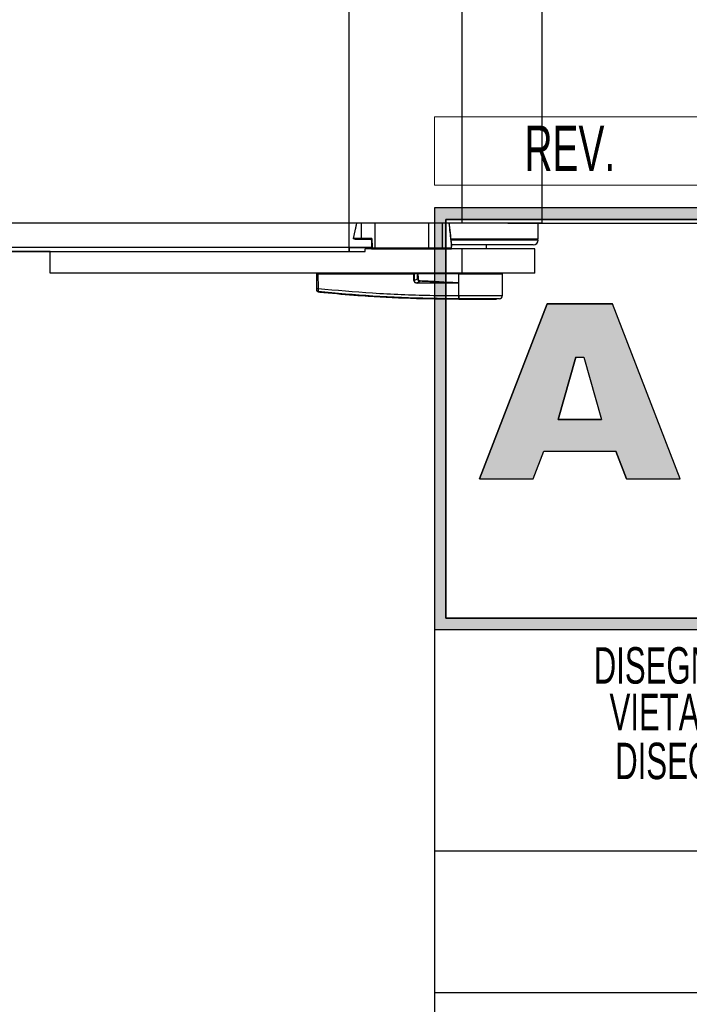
# Model space of a CAD drawing. Header units: millimetres. Extents: x 0 to 420, y 0 to 297.
# Tile 2 of 22: x 197 to 226, y 30 to 73. Entities that reach past the tile are written whole.
import ezdxf
from ezdxf.enums import TextEntityAlignment as Align

# ---------------------------------------------------------------- set-up
doc = ezdxf.new("R2010")
doc.units = ezdxf.units.MM
doc.layers.add('CARTIGLIO', color=140, linetype='Continuous')
doc.layers.add('QUOTE', color=174, linetype='Continuous')
doc.styles.add('SLDTEXTSTYLE0', font='TXT', dxfattribs={"width": 0.6382978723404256})
doc.styles.add('SLDTEXTSTYLE1', font='TXT', dxfattribs={"width": 0.675})
doc.styles.add('SLDTEXTSTYLE3', font='TXT', dxfattribs={"width": 0.75})
doc.dimstyles.new('SLDDIMSTYLE0', dxfattribs={"dimtxt": 3, "dimasz": 3, "dimexe": 0, "dimexo": 0.0625, "dimgap": 0.75, "dimtad": 1, "dimlfac": 14.10467855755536, "dimrnd": 1e-09, "dimzin": 12, "dimdsep": 46, "dimtxsty": 'SLDTEXTSTYLE3', "dimsah": 1, "dimcen": 0.09, "dimadec": 0, "dimazin": 3, "dimtfac": 1, "dimtdec": 3, "dimtofl": 0, "dimtmove": 0, "dimatfit": 3, "dimfxl": 0, "dimfrac": 2, "dimtolj": 1, "dimtzin": 12, "dimarcsym": 0})

# ---------------------------------------------------------------- blocks, each defined once
blk = doc.blocks.new('SW_NOTE_0_16')
at = {"layer": 'CARTIGLIO', "color": 0, "insert": (21.07265624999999, 5.800804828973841), "char_height": 4.500000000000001, "attachment_point": 2, "style": 'SLDTEXTSTYLE1'}
blk.add_mtext('CONFIDENZIALE', dxfattribs=at)
blk = doc.blocks.new('SW_NOTE_0_17')
at = {"layer": 'CARTIGLIO', "color": 0, "insert": (28.04255319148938, 2.062508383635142), "char_height": 1.6, "attachment_point": 2, "style": 'SLDTEXTSTYLE0'}
blk.add_mtext('DISEGNO ESEGUITO CON CAD NON SONO AMMESSE VARIAZIONI', dxfattribs=at)
blk = doc.blocks.new('SW_NOTE_0_18')
at = {"layer": 'CARTIGLIO', "color": 0, "insert": (27.3404255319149, 2.062508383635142), "char_height": 1.6, "attachment_point": 2, "style": 'SLDTEXTSTYLE0'}
blk.add_mtext('VIETATO RIPRODURRE O COMUNICARNE A TERZI IL CONTENUTO.', dxfattribs=at)
blk = doc.blocks.new('SW_NOTE_0_21')
at = {"layer": 'CARTIGLIO', "color": 0, "char_height": 1.6, "attachment_point": 2, "style": 'SLDTEXTSTYLE0'}
for s, insert in [('ALUSIC srl', (25.45120500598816, 2.062508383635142)), ("DISEGNO DI PROPRIETA'", (10.27659574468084, 2.062508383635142)), (". A TERMINI DI LEGGE E'", (39.41078027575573, 2.062508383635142))]:
    blk.add_mtext(s, dxfattribs=dict(at, insert=insert))
blk = doc.blocks.new('SW_NOTE_0_27')
at = {"layer": 'CARTIGLIO', "color": 0, "insert": (2.340425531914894, 2.578135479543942), "char_height": 2, "attachment_point": 2, "style": 'SLDTEXTSTYLE0'}
blk.add_mtext('REV.', dxfattribs=at)
blk = doc.blocks.new('Cartiglio ALUSIC')
at = {"layer": 'CARTIGLIO'}
h = blk.add_hatch(color=256, dxfattribs=at)
h.paths.add_polyline_path([(113.971100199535, 149.9990413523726), (113.971100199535, 131.4990413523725), (158.971100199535, 131.4990413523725), (158.971100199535, 149.9990413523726)], flags=0)
h.paths.add_polyline_path([(114.471100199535, 131.9990413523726), (114.471100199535, 149.4990413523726), (158.471100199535, 149.4990413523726), (158.471100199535, 131.9990413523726)], flags=0)
h = blk.add_hatch(color=256, dxfattribs=at)
h.paths.add_polyline_path([(118.292263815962, 138.1064632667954), (118.7611454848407, 139.3206628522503), (121.9303757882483, 139.3206628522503), (122.3992574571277, 138.1064632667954), (124.7510688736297, 138.1064632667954), (121.7833115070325, 145.7916640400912), (118.9082097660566, 145.7916640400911), (115.9404523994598, 138.1064632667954)], flags=0)
h.paths.add_polyline_path([(119.3961687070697, 140.7216809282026), (120.1708764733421, 143.4547391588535), (120.5206447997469, 143.4547391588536), (121.2953525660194, 140.721680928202)], flags=0)
at = {"color": 161, "linetype": 'Continuous', "lineweight": 18}
for p, q in [((113.971100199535, 150.9990413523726), (113.971100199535, 153.9990413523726)), ((113.971100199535, 153.9990413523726), (313.621100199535, 153.9990413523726)), ((113.971100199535, 150.9990413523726), (313.621100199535, 150.9990413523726))]:
    blk.add_line(p, q, dxfattribs=at)
at = {"layer": 'CARTIGLIO'}
for p, q in [((113.971100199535, 149.9990413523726), (113.971100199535, 131.4990413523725)), ((113.971100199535, 149.9990413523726), (113.971100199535, 94.99904135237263)), ((173.971100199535, 149.9990413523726), (113.971100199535, 149.9990413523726)), ((158.971100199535, 149.9990413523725), (113.971100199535, 149.9990413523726)), ((113.971100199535, 149.9990413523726), (113.971100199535, 131.4990413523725)), ((113.971100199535, 149.9990413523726), (113.971100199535, 115.5498549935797)), ((114.471100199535, 131.9990413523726), (114.471100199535, 149.4990413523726)), ((114.471100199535, 149.4990413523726), (114.471100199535, 131.9990413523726)), ((114.471100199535, 149.4990413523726), (158.471100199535, 149.4990413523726)), ((158.471100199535, 149.4990413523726), (114.471100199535, 149.4990413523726)), ((118.9082097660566, 145.7916640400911), (115.9404523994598, 138.1064632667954)), ((115.9404523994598, 138.1064632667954), (118.9082097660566, 145.7916640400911)), ((121.7833115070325, 145.7916640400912), (118.9082097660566, 145.7916640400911)), ((118.9082097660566, 145.7916640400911), (121.7833115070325, 145.7916640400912)), ((124.7510688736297, 138.1064632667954), (121.7833115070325, 145.7916640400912)), ((124.7510688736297, 138.1064632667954), (121.7833115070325, 145.7916640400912)), ((119.3961687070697, 140.7216809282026), (120.1708764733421, 143.4547391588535)), ((120.1708764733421, 143.4547391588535), (119.3961687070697, 140.7216809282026)), ((120.1708764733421, 143.4547391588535), (120.5206447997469, 143.4547391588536)), ((120.1708764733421, 143.4547391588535), (120.5206447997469, 143.4547391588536)), ((120.5206447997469, 143.4547391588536), (121.2953525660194, 140.721680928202)), ((120.5206447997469, 143.4547391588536), (121.2953525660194, 140.721680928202)), ((121.2953525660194, 140.721680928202), (119.3961687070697, 140.7216809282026)), ((119.3961687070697, 140.7216809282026), (121.2953525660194, 140.721680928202)), ((118.292263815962, 138.1064632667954), (118.7611454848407, 139.3206628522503)), ((118.292263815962, 138.1064632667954), (118.7611454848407, 139.3206628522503)), ((118.7611454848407, 139.3206628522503), (121.9303757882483, 139.3206628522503)), ((118.7611454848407, 139.3206628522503), (121.9303757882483, 139.3206628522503)), ((122.3992574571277, 138.1064632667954), (121.9303757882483, 139.3206628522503)), ((121.9303757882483, 139.3206628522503), (122.3992574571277, 138.1064632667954)), ((115.9404523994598, 138.1064632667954), (118.292263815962, 138.1064632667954)), ((115.9404523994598, 138.1064632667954), (118.292263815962, 138.1064632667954)), ((122.3992574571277, 138.1064632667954), (124.7510688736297, 138.1064632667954)), ((122.3992574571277, 138.1064632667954), (124.7510688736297, 138.1064632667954)), ((158.471100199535, 131.9990413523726), (114.471100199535, 131.9990413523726)), ((114.471100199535, 131.9990413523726), (158.471100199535, 131.9990413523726)), ((113.971100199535, 131.4990413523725), (158.971100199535, 131.4990413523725)), ((113.971100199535, 131.4990413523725), (173.971100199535, 131.4990413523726)), ((173.971100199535, 121.7636603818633), (113.971100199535, 121.7636603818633)), ((173.971100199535, 115.5498549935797), (113.971100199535, 115.5498549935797))]:
    blk.add_line(p, q, dxfattribs=at)
at = {"layer": 'CARTIGLIO', "color": 140}
for name, p in [('SW_NOTE_0_27', (117.5683224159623, 151.0374199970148)), ('SW_NOTE_0_21', (118.9711016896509, 128.6603244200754)), ('SW_NOTE_0_18', (116.3533271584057, 126.6141659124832)), ('SW_NOTE_0_17', (115.6355512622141, 124.4682551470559)), ('SW_NOTE_0_16', (122.2362996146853, 115.4679531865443))]:
    blk.add_blockref(name, p, dxfattribs=at)
at = {"layer": 'CARTIGLIO', "color": 140, "style": 'SLDTEXTSTYLE0', "width": 0.6382978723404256}
for tag, height, p in [('AUTOATTR1', 3.5, (223.449403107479, 133.7003798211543)), ('AUTOATTR2', 3.5, (222.0882892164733, 127.4217635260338)), ('AUTOATTR11', 3.5, (222.8622803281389, 121.4105734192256)), ('AUTOATTR8', 4, (219.2444208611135, 110.0025032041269)), ('AUTOATTR9', 4, (218.1221976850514, 100.4234402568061)), ('AUTOATTR0', 4, (249.0325362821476, 100.3118048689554))]:
    blk.add_attdef(tag, text='', height=height, dxfattribs=at).set_placement(p, align=Align.TOP_CENTER)
at = {"layer": 'CARTIGLIO', "color": 140}
for tag in ['AUTOATTR13', 'AUTOATTR12', 'AUTOATTR10', 'AUTOATTR7', 'AUTOATTR6', 'AUTOATTR5', 'AUTOATTR4', 'AUTOATTR3']:
    blk.add_attdef(tag, (0, 0), '', height=4, dxfattribs=at)
blk = doc.blocks.new('_D_1')
at = {"layer": 'QUOTE'}
for p, q in [((218.3897457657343, 135.4046294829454), (229.4895780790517, 135.4046294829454)), ((227.4895780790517, 135.4046294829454), (227.4895780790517, 64.50616866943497)), ((218.3897457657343, 64.50616866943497), (229.4895780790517, 64.50616866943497))]:
    blk.add_line(p, q, dxfattribs=at)
for points in [[(227.4895780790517, 135.4046294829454), (226.9895780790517, 132.4046294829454), (227.9895780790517, 132.4046294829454)], [(227.4895780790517, 64.50616866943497), (227.9895780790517, 67.50616866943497), (226.9895780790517, 67.50616866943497)]]:
    blk.add_solid(points, dxfattribs=at)
at = {"layer": 'QUOTE', "insert": (223.6223747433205, 95.52206566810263), "char_height": 3, "attachment_point": 1, "rotation": 90.00000000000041, "style": 'SLDTEXTSTYLE3'}
blk.add_mtext('1000', dxfattribs=at)

msp = doc.modelspace()

# ---------------------------------------------------------------- linework, layer by layer
at = {"color": 7, "linetype": 'Continuous'}
for p, q in [((211.4268535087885, 63.26544560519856), (211.4268535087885, 136.6453525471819)), ((65.376024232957, 63.26544560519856), (211.4268535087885, 63.26544560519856))]:
    msp.add_line(p, q, dxfattribs=at)
at = {"color": 7, "linetype": 'Continuous', "lineweight": 25}
for p, q in [((216.3897457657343, 64.50616866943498), (216.3897457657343, 135.4046294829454)), ((219.899219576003, 64.50616866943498), (219.899219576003, 135.4046294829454)), ((216.3897457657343, 64.50616866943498), (60.41313197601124, 64.50616866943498)), ((211.626006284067, 63.83325196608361), (211.760261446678, 64.50616866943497)), ((211.7483135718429, 64.50616866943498), (211.6884285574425, 64.20601167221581)), ((211.9590929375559, 64.50616866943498), (211.9580653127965, 63.83325196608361)), ((212.5728913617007, 63.40786120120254), (212.5745686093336, 64.50616866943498)), ((214.9065480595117, 64.50616866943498), (214.9082253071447, 63.40786120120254)), ((215.5237009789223, 63.40786120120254), (215.5220237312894, 64.50616866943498)), ((219.899219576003, 64.50616866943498), (216.3897457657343, 64.50616866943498)), ((219.7219734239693, 63.79718406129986), (219.7233635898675, 64.50616866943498)), ((215.883067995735, 63.95389766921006), (215.8757205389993, 64.01527652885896)), ((215.9318367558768, 63.5464953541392), (215.883067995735, 63.95389766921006)), ((211.9580653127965, 63.83325196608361), (211.626006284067, 63.83325196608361)), ((211.8715430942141, 63.7971840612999), (211.9642200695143, 63.7971840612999)), ((211.9642200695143, 63.7971840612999), (212.3965991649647, 63.7971840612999)), ((212.4152930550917, 63.76385658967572), (212.4166977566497, 63.76245913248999)), ((212.4228397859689, 63.48066925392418), (212.4277673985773, 63.76297199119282)), ((212.4277673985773, 63.76297199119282), (212.4309166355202, 63.76297199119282)), ((219.7219734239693, 63.79718406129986), (215.9013705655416, 63.79718406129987)), ((219.7219734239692, 63.76173483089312), (215.9045428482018, 63.76173483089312)), ((219.5092780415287, 63.54903944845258), (215.9255662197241, 63.54903944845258)), ((216.6416279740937, 63.79718406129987), (216.6416279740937, 63.76173483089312)), ((217.280038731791, 63.79009421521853), (216.6416279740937, 63.79009421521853)), ((217.3266223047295, 63.79718406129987), (217.3266223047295, 63.76173483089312)), ((217.4532226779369, 63.37179329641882), (217.4532226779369, 63.54903944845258)), ((219.473828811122, 63.76173483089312), (219.473828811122, 63.79718406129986)), ((62.89457810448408, 63.44269175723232), (212.4242088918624, 63.44269175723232)), ((198.3106382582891, 63.26544560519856), (78.4922394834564, 63.26544560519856)), ((198.3106382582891, 62.30831638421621), (198.3106382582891, 63.2654456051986)), ((198.3106382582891, 63.2654456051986), (212.1358381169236, 63.26544560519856)), ((211.4268535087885, 63.44269175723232), (211.4268535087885, 63.26544560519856)), ((211.4268535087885, 63.42851206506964), (212.3643716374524, 63.42851206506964)), ((212.1358381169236, 63.26544560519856), (212.1358381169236, 63.37179329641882)), ((212.4341720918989, 63.37179329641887), (212.1358381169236, 63.37179329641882)), ((212.3631759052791, 63.44269175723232), (212.3629499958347, 63.43622058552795)), ((212.3990017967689, 63.44269175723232), (212.3983938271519, 63.40786120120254)), ((212.4215365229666, 63.4060053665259), (212.4221768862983, 63.44269175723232)), ((212.4576940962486, 63.4060053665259), (212.4215365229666, 63.4060053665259)), ((212.4558539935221, 63.37179329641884), (212.4341720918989, 63.37179329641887)), ((212.4558539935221, 63.37179329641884), (212.4853841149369, 63.37179329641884)), ((212.4576307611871, 63.40786263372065), (212.4576940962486, 63.4060053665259)), ((212.4853841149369, 63.37179329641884), (212.5728913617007, 63.37179329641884)), ((212.5728913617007, 63.37179329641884), (212.5728913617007, 63.40786120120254)), ((214.9082253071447, 63.40786120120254), (212.5728913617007, 63.40786120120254)), ((212.5728913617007, 63.37179329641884), (214.9082253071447, 63.37179329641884)), ((214.9082253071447, 63.37179329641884), (214.9082253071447, 63.40786120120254)), ((214.9082253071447, 63.37179329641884), (215.5175462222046, 63.37179329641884)), ((215.5175462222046, 63.37179329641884), (215.7933233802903, 63.37179329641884)), ((215.9267087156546, 63.40786120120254), (215.5237009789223, 63.40786120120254)), ((216.3897457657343, 63.37179329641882), (215.7933233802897, 63.37179329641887)), ((215.9267087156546, 63.40786120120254), (215.9267087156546, 63.48073395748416)), ((215.9267087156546, 63.39524821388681), (215.9267087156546, 63.40786120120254)), ((216.3897457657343, 62.30831638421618), (216.3897457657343, 63.37179329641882)), ((219.5801765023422, 63.37179329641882), (216.3897457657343, 63.37179329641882)), ((219.5801765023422, 62.30831638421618), (219.5801765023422, 63.37179329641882)), ((216.3897457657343, 62.30831638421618), (198.3106382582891, 62.30831638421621)), ((201.0387606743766, 62.3083163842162), (201.0387606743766, 62.30654392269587)), ((201.6051985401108, 62.30654392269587), (201.6051985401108, 62.3083163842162)), ((210.0147337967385, 61.63802959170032), (210.0091936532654, 62.27286715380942)), ((210.061144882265, 62.27286715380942), (210.0091936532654, 62.27286715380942)), ((210.043714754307, 62.27286715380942), (210.0443335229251, 62.30831638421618)), ((210.061144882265, 62.27286715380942), (210.0666850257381, 61.63802959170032)), ((210.061144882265, 62.27286715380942), (214.2665624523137, 62.27286715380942)), ((210.0637620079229, 62.27286715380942), (210.0638139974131, 62.30831638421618)), ((214.2676825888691, 61.98666753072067), (214.2665624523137, 62.27286715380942)), ((214.2665624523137, 62.27286715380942), (214.2798146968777, 62.27286715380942)), ((214.2693501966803, 62.27286715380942), (214.2694021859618, 62.30831638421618)), ((214.2798146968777, 62.27286715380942), (214.2809348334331, 61.98666753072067)), ((214.437881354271, 62.27286715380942), (214.2798146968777, 62.27286715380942)), ((214.3043048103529, 62.27286715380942), (214.304742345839, 62.30831638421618)), ((216.2405126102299, 62.27286715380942), (214.44330815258, 62.27286715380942)), ((214.4544283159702, 62.27286715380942), (214.454684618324, 62.30831638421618)), ((216.2371112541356, 61.8831103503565), (216.2405126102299, 62.27286715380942)), ((216.2405126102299, 62.27286715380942), (216.2408479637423, 62.27286715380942)), ((216.2415441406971, 61.3234130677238), (216.2408479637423, 62.27286715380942)), ((216.2408479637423, 62.27286715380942), (218.161897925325, 62.27286715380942)), ((216.2422950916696, 62.27286715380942), (216.242321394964, 62.30831638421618)), ((219.5801765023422, 62.30831638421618), (216.3897457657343, 62.30831638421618)), ((218.1273768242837, 62.27286715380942), (218.1267580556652, 62.30831638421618)), ((218.1536125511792, 61.3234573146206), (218.161897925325, 62.27286715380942)), ((214.2809348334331, 61.98666753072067), (214.4305002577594, 62.06441949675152)), ((214.5470673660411, 61.95376932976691), (214.422422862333, 61.88897256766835)), ((214.422422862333, 61.88897256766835), (216.0862276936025, 61.88897256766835)), ((216.0871347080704, 61.87064611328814), (214.4233298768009, 61.87064611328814)), ((216.2371112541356, 61.8831103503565), (216.2370769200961, 61.87917605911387)), ((210.0664760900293, 61.48781824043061), (210.0665222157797, 61.48781352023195)), ((216.2300341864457, 61.32341472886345), (216.2415441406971, 61.3234130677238)), ((216.2416537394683, 61.1739410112), (216.2417486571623, 61.1739410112)), ((218.0268319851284, 61.18369451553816), (217.9035110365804, 61.1739410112))]:
    msp.add_line(p, q, dxfattribs=at)
at = {"color": 7, "linetype": 'Continuous', "lineweight": 25, "flags": 128}
for points in [[(217.2814607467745, 63.79718406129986), (217.280508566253, 63.792238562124), (217.2778275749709, 63.78181708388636), (217.2745893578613, 63.77328098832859), (217.2709140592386, 63.76694698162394), (217.2669380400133, 63.76305006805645), (217.2628088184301, 63.76173483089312)], [(214.5485340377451, 61.98431342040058), (214.5483128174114, 61.97968565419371), (214.5480953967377, 61.97514268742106), (214.5478855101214, 61.97076254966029), (214.5476867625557, 61.96662047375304), (214.5475025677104, 61.96278760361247), (214.5473360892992, 61.95932977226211), (214.5471901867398, 61.95630637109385), (214.5470673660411, 61.95376932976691)], [(216.2371112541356, 61.8831103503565), (216.1526163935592, 61.88639181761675), (216.0862276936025, 61.88897256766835)]]:
    msp.add_lwpolyline(points, dxfattribs=at)
at = {"color": 7, "linetype": 'Continuous', "lineweight": 25}
for centre, radius, start, end in [((211.6969705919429, 64.19132578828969), 0.3650380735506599, 257.1955849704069, 258.7901795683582), ((212.0148779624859, 63.82438759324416), 0.05750003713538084, 171.131749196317, 208.2360121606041), ((212.3815516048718, 63.76203652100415), 0.03514869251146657, 0.6889143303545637, 89.53607142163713), ((212.3929119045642, 63.76232674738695), 0.03486146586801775, 1.060536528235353, 89.11570851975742), ((212.3960611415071, 63.76232674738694), 0.0348614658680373, 1.06053652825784, 89.11570851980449), ((219.5092780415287, 63.76173483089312), 0.2126953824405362, 270.0000000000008, 0), ((212.3661978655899, 63.40395109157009), 0.03243252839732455, 6.924501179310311, 95.74736793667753), ((212.3643716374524, 63.39306283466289), 0.03544923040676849, 11.53695903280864, 90), ((212.4338376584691, 63.40724252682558), 0.03544923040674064, 178.9999999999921, 270.0000000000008), ((212.4563920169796, 63.40665061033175), 0.03486146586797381, 181.0605365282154, 269.1157085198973), ((215.4668883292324, 63.39899682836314), 0.05750003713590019, 331.7639878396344, 8.8682508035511), ((214.2743087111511, 60.18088740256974), 1.80579228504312, 89.78976004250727, 90.21023995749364), ((214.2764548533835, 61.87256263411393), 0.1468875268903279, 359.2524098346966, 6.414341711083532), ((215.9402596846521, 61.87256263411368), 0.1468875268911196, 359.2524098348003, 6.414341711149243), ((210.0407094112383, 63.20764808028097), 1.569833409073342, 269.0518987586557, 270.948101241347), ((210.0720065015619, 61.55491944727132), 0.05654537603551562, 180.6158593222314, 263.8958054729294), ((216.7626270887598, 61.29348955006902), 0.5334329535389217, 176.7840624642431, 191.8829178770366), ((219.1169452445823, 61.51153665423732), 2.89494839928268, 186.5033888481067, 186.6968091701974), ((216.774200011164, 61.29381881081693), 0.5334773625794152, 176.8199270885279, 191.9182574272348), ((218.0118209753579, 61.3246946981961), 0.1417969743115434, 276.076872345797, 359.4999887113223)]:
    msp.add_arc(centre, radius, start, end, dxfattribs=at)
for centre, major_axis, ratio, start_param, end_param in [((211.8715430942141, 63.83263329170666), (0.4051865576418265, 0), 0.08748866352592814, 4.259836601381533, 4.712388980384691), ((212.5736345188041, 63.83263329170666), (3.54492709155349, -5.413501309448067e-05), 0.0001745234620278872, 1.615847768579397, 1.74532899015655), ((213.1136633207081, 63.76173483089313), (0.7091034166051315, 0.0006200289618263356), 0.01020865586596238, 2.885037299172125, 2.956293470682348), ((212.5358015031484, 39.05854339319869), (-3.301252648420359, 87.02452687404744), 0.01010435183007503, 4.995589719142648, 5.000051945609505), ((213.1074756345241, 63.40724252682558), (0.70908181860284, -0.0006174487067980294), 0.01020927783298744, 3.141423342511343, 3.397791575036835), ((212.5729848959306, 63.40724252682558), (3.544927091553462, -5.413501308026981e-05), 0.0001745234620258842, 1.570822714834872, 1.603342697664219), ((214.9081317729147, 63.40724252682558), (3.544927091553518, 5.413501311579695e-05), 0.0001745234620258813, 1.396263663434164, 1.570769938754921), ((214.519255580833, 62.05893187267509), (0.241068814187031, 0.1185697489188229), 0.6067254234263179, 2.854292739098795, 4.031179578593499), ((214.5174685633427, 62.05874626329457), (0.2280711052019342, 0.112887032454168), 0.556960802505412, 2.85308004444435, 4.029966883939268), ((214.605825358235, 62.10467876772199), (0.1624458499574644, 0.0864286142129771), 0.7705822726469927, 2.805159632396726, 3.982046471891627), ((214.605825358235, 62.10436941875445), (0.1418045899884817, 0.07495273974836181), 0.6630177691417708, 2.807247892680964, 3.984134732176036)]:
    msp.add_ellipse(centre, major_axis=major_axis, ratio=ratio, start_param=start_param, end_param=end_param, dxfattribs=at)
for points, knots in [([(215.8088258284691, 64.50616866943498), (215.8114775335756, 64.4817307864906), (215.8485933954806, 64.13967424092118), (215.8890979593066, 63.79799877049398), (215.9267087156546, 63.48073395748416)], [0, 0, 0, 0, 0.0714439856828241, 0.9999999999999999, 0.9999999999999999, 0.9999999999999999, 0.9999999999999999]), ([(215.8757205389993, 64.01527652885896), (215.8725950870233, 64.04115886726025), (215.8528626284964, 64.20456632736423), (215.8363349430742, 64.36833746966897), (215.8224251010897, 64.50616866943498)], [0, 0, 0, 0, 0.1583914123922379, 1, 1, 1, 1]), ([(211.6943702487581, 63.80075259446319), (211.6849715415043, 63.80126438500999), (211.666078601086, 63.80229316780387), (211.6442142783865, 63.80598910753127), (211.6318680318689, 63.81323163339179), (211.6271154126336, 63.81813571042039), (211.6246125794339, 63.82341334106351), (211.6240397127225, 63.82777174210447), (211.6245957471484, 63.83092121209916), (211.6254385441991, 63.8325497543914), (211.6259391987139, 63.833168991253), (211.626006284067, 63.83325196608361)], [0, 0, 0, 0, 0.3233430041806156, 0.6499723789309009, 0.7362313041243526, 0.8229724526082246, 0.8880052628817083, 0.93817189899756, 0.9726728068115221, 0.9963382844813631, 1, 1, 1, 1]), ([(212.3832130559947, 63.79674516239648), (212.3841093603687, 63.79683546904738), (212.389247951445, 63.79735320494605), (212.3974184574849, 63.7937808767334), (212.4043856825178, 63.78871323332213), (212.406279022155, 63.78606079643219), (212.4067349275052, 63.7854221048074)], [0, 0, 0, 0, 0.09408616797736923, 0.5394041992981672, 0.8890911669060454, 1, 1, 1, 1]), ([(212.4139844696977, 63.8332537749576), (212.4141006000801, 63.83083998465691), (212.4144090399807, 63.82442900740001), (212.412927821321, 63.81421379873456), (212.4090880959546, 63.80475020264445), (212.403406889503, 63.79837454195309), (212.3988903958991, 63.79758473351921), (212.3965991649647, 63.79718406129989)], [0, 0, 0, 0, 0.1198480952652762, 0.3183140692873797, 0.5328656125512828, 0.7630213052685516, 1, 1, 1, 1]), ([(212.4423910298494, 63.78043206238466), (212.4415694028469, 63.7863970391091), (212.4396111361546, 63.80061397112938), (212.4286066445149, 63.81847814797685), (212.4186199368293, 63.82894825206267), (212.4140619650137, 63.83318179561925), (212.4139844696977, 63.83325377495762)], [0, 0, 0, 0, 0.2919839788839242, 0.6959149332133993, 0.9948299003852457, 1, 1, 1, 1]), ([(212.4309166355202, 63.76297199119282), (212.43304292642, 63.76370531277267), (212.4373950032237, 63.76520627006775), (212.4407004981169, 63.77528003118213), (212.4423910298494, 63.78043206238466)], [0, 0, 0, 0, 0.4885692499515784, 1, 1, 1, 1]), ([(215.9267087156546, 63.48073395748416), (215.9267087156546, 63.49018520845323), (215.9267087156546, 63.51124833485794), (215.9267087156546, 63.53814946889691), (215.9267087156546, 63.55845973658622), (215.9267087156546, 63.56817006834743), (215.9267087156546, 63.57272162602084), (215.9267087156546, 63.57506696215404), (215.9267087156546, 63.57663559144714), (215.9267087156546, 63.57761306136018), (215.9267087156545, 63.57803314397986), (215.9267087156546, 63.57812414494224), (215.9267087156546, 63.5780396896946), (215.9267087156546, 63.57787530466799), (215.9267087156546, 63.57781924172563)], [0, 0, 0, 0, 0.2813523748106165, 0.6270239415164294, 0.8021335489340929, 0.8912213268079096, 0.9227039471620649, 0.9446727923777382, 0.9673565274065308, 0.9762823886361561, 0.9852952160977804, 0.9911345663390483, 0.9969764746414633, 1, 1, 1, 1]), ([(212.3629499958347, 63.43622058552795), (212.3631946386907, 63.43400556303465), (212.3636852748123, 63.42956329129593), (212.364142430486, 63.42886311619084), (212.3643716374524, 63.42851206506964)], [0, 0, 0, 0, 0.4986238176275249, 1, 1, 1, 1]), ([(212.4576940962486, 63.40600536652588), (212.4580218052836, 63.4025700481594), (212.4586760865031, 63.39571132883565), (212.4624220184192, 63.38665509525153), (212.4679435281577, 63.37901200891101), (212.4757095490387, 63.37329924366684), (212.4819170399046, 63.37180398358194), (212.4853170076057, 63.37179350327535), (212.4853841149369, 63.37179329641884)], [0, 0, 0, 0, 0.1679427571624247, 0.3353029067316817, 0.5164487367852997, 0.7333952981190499, 0.9947378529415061, 1, 1, 1, 1]), ([(215.9267087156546, 63.39524821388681), (215.9204953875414, 63.39219703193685), (215.901073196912, 63.38265936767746), (215.87016618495, 63.37742403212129), (215.8371953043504, 63.37337240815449), (215.8153388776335, 63.37214981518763), (215.8015792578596, 63.37184448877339), (215.7964507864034, 63.37180030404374), (215.7943534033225, 63.37179366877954), (215.7935180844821, 63.37179336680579), (215.7933233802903, 63.37179329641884)], [0, 0, 0, 0, 0.1514324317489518, 0.4733613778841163, 0.6789153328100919, 0.8829138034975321, 0.9538642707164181, 0.9816252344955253, 0.9957170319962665, 1, 1, 1, 1]), ([(215.7933233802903, 63.37179329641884), (215.8058266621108, 63.37194661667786), (215.8371806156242, 63.37233109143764), (215.8779978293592, 63.37597559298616), (215.910216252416, 63.38046607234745), (215.9230304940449, 63.38482954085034), (215.9266788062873, 63.38607185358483)], [0, 0, 0, 0, 0.2785710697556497, 0.6985609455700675, 0.9141780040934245, 1, 1, 1, 1]), ([(215.9267087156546, 63.38597839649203), (215.9267087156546, 63.38593277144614), (215.9267087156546, 63.38578610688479), (215.9267087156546, 63.38719505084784), (215.9267087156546, 63.38995867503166), (215.9267087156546, 63.39294842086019), (215.9267087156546, 63.39482393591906), (215.9267087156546, 63.39524821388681)], [0, 0, 0, 0, 0.1188286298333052, 0.3819820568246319, 0.6464315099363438, 0.9200159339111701, 1, 1, 1, 1]), ([(214.4305002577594, 62.06441949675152), (214.4310304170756, 62.10336086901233), (214.4319781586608, 62.17297458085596), (214.4360758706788, 62.242315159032), (214.437881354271, 62.27286715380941)], [0, 0, 0, 0, 0.5593922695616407, 1, 1, 1, 1]), ([(214.44330815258, 62.27286715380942), (214.4426683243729, 62.27286715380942), (214.4411695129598, 62.27286715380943), (214.4392808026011, 62.27286715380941), (214.4382592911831, 62.27286715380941), (214.437881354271, 62.27286715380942)], [0, 0, 0, 0, 0.3193956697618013, 0.7481912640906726, 1, 1, 1, 1]), ([(214.44330815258, 62.27286715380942), (214.4468709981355, 62.23398751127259), (214.4532265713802, 62.16463215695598), (214.4548516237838, 62.09501169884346), (214.4555656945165, 62.06441949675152)], [0, 0, 0, 0, 0.5605860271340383, 1, 1, 1, 1]), ([(214.4555656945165, 62.06441949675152), (214.4503000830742, 62.06440580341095), (214.4408972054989, 62.06438135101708), (214.433677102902, 62.06440784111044), (214.4305002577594, 62.06441949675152)], [0, 0, 0, 0, 0.5599999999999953, 1, 1, 1, 1]), ([(216.0862276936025, 61.88897256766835), (215.7988800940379, 61.90012132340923), (215.2857824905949, 61.9200289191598), (214.7727768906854, 61.94346017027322), (214.5470673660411, 61.95376932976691)], [0, 0, 0, 0, 0.5600252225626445, 1, 1, 1, 1]), ([(214.5485340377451, 61.98431342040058), (214.8638395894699, 61.96740428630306), (215.4269125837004, 61.9372079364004), (215.9895399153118, 61.89964087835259), (216.2371112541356, 61.8831103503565)], [0, 0, 0, 0, 0.5599727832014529, 1, 1, 1, 1]), ([(216.2370769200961, 61.87917605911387), (216.2361184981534, 61.87889597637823), (216.2336619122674, 61.87817808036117), (216.2288939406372, 61.87720017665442), (216.2217083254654, 61.87603901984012), (216.210989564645, 61.87477313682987), (216.1950132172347, 61.87341460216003), (216.1711906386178, 61.8720770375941), (216.1344059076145, 61.87087749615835), (216.1051502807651, 61.87073429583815), (216.0871347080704, 61.87064611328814)], [0, 0, 0, 0, 0.01990339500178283, 0.05101552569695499, 0.09695622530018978, 0.1650387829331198, 0.2661759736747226, 0.4166535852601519, 0.6407761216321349, 1, 1, 1, 1]), ([(210.0154643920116, 61.55431166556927), (210.0154606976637, 61.55473499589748), (210.0154461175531, 61.55640571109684), (210.0153714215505, 61.56496502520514), (210.0152057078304, 61.5839539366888), (210.0149843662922, 61.60931716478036), (210.0148173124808, 61.62845963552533), (210.0147337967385, 61.63802959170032)], [0, 0, 0, 0, 0.0777470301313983, 0.3068363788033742, 0.5369565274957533, 0.7685092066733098, 1, 1, 1, 1]), ([(210.015556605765, 61.54374501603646), (210.0155549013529, 61.54394032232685), (210.0155484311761, 61.54468173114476), (210.0155000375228, 61.55022709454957), (210.0154643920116, 61.55431166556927)], [0, 0, 0, 0, 0.2634259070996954, 1, 1, 1, 1]), ([(210.0664760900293, 61.48781824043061), (210.0601965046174, 61.48909369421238), (210.0476373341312, 61.49164460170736), (210.0317365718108, 61.50310936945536), (210.0203499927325, 61.51883095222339), (210.0159821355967, 61.53335419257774), (210.0156371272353, 61.54177879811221), (210.015556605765, 61.54374501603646)], [0, 0, 0, 0, 0.2310627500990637, 0.4621254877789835, 0.6931885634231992, 0.9283933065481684, 1, 1, 1, 1]), ([(210.0666850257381, 61.63802959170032), (210.0661843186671, 61.62213883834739), (210.0651818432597, 61.59032365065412), (210.0645233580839, 61.54818909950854), (210.064607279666, 61.51658294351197), (210.0652570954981, 61.50225983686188), (210.0658448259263, 61.49941500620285), (210.0659936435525, 61.49869467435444)], [0, 0, 0, 0, 0.2310896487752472, 0.4626690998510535, 0.6930315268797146, 0.9222733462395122, 1, 1, 1, 1]), ([(216.2406253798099, 61.18364906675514), (216.2406239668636, 61.18364906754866), (215.8206365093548, 61.1838849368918), (214.9805814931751, 61.19259198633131), (213.7209971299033, 61.23238535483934), (212.0811620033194, 61.31516501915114), (210.8643580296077, 61.42598435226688), (210.0659936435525, 61.49869467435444)], [0, 0, 0, 0, 6.853353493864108e-07, 0.2037106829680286, 0.4074721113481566, 0.6112330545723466, 1, 1, 1, 1]), ([(210.0659936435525, 61.49869467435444), (210.0661211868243, 61.49449664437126), (210.0662944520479, 61.48879369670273), (210.0664381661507, 61.48802190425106), (210.0664760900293, 61.48781824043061)], [0, 0, 0, 0, 0.736115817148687, 1, 1, 1, 1]), ([(210.0665222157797, 61.48781352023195), (210.0903403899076, 61.48539505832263), (210.2373230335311, 61.47047065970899), (210.8822191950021, 61.40752671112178), (212.2072406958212, 61.29928565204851), (214.1189372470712, 61.19526237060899), (215.5337932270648, 61.18105102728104), (216.2416537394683, 61.17394101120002)], [0, 0, 0, 0, 0.01170126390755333, 0.0722088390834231, 0.3141935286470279, 0.6568871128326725, 1, 1, 1, 1]), ([(210.0666850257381, 61.63802959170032), (210.8641756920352, 61.56532056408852), (212.079052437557, 61.45455750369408), (213.7160795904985, 61.37228243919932), (214.9727756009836, 61.33125095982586), (215.8110087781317, 61.3260264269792), (216.2300341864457, 61.32341472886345)], [0, 0, 0, 0, 0.3890527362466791, 0.5926729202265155, 0.7963807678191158, 0.9999999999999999, 0.9999999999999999, 0.9999999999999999, 0.9999999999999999]), ([(216.2522226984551, 61.18364721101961), (216.2483624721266, 61.18361954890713), (216.2445008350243, 61.18359187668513), (216.2406267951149, 61.18364904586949), (216.2406253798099, 61.18364906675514)], [0, 0, 0, 0, 0.99963466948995, 1, 1, 1, 1]), ([(216.2415441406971, 61.32341306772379), (216.3303058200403, 61.32342527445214), (216.509932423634, 61.32344997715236), (216.7854246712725, 61.32343937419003), (217.0622492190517, 61.32339075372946), (217.3268308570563, 61.32350845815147), (217.5671047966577, 61.32340542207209), (217.7718739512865, 61.32342916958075), (217.9393541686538, 61.32347763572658), (218.0605569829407, 61.3233947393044), (218.1388320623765, 61.32340668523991), (218.1486390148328, 61.32344025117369), (218.1536125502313, 61.32345727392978)], [0, 0, 0, 0, 0.09123037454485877, 0.1846224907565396, 0.2850930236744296, 0.3884771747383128, 0.4889465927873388, 0.5923295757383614, 0.6927986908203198, 0.7961814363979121, 0.8966346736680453, 1, 1, 1, 1]), ([(216.2417486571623, 61.1739410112), (216.3470096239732, 61.1739410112), (216.5578507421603, 61.1739410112), (216.868422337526, 61.17394101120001), (217.1571178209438, 61.17394101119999), (217.4138256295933, 61.17394101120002), (217.6252602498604, 61.17394101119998), (217.783011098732, 61.17394101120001), (217.8849499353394, 61.17394101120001), (217.8973287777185, 61.17394101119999), (217.9035110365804, 61.1739410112)], [0, 0, 0, 0, 0.1248804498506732, 0.250139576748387, 0.3746493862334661, 0.499812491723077, 0.6247642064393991, 0.7495577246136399, 0.8749237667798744, 1, 1, 1, 1]), ([(218.0268319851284, 61.18369451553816), (218.0222503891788, 61.18369894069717), (218.0130870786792, 61.18370779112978), (217.9414487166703, 61.18361795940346), (217.8283462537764, 61.18368824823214), (217.6742921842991, 61.18366519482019), (217.4832743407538, 61.18366510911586), (217.2617948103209, 61.18373050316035), (217.0150234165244, 61.18366683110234), (216.7592387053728, 61.18366450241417), (216.5022722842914, 61.18369078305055), (216.3355726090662, 61.1836617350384), (216.2522226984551, 61.18364721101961)], [0, 0, 0, 0, 0.1019155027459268, 0.2038336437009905, 0.3057529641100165, 0.4076711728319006, 0.5096019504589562, 0.6115312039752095, 0.7134615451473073, 0.81539292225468, 0.9076963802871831, 1, 1, 1, 1])]:
    msp.add_open_spline(points, degree=3, knots=knots, dxfattribs=at)

# ---------------------------------------------------------------- block references
at = {"layer": 'CARTIGLIO'}
msp.add_blockref('Cartiglio ALUSIC', (101.206296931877, -84.82804008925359), dxfattribs=at)

# ---------------------------------------------------------------- dimensions: what is measured, and where the dimension line sits
at = {"layer": 'QUOTE'}
dim = msp.add_linear_dim(base=(225.108328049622, 64.50616866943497), p1=(216.3897457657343, 135.4046294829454), p2=(216.3897457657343, 64.50616866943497), angle=90.0000000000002, dimstyle='SLDDIMSTYLE0', dxfattribs=at)
dim.commit()
dim.dimension.update_dxf_attribs({"geometry": '_D_1', "text_midpoint": (225.108328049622, 99.95539907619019), "dimtype": 160})

doc.saveas('drawing.dxf')
